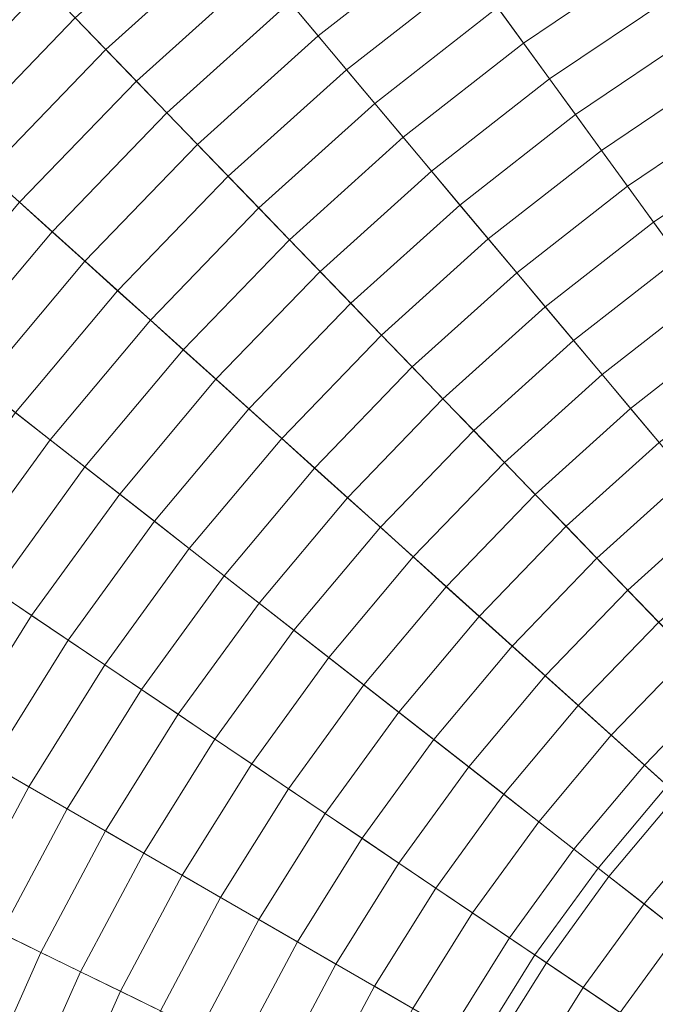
# Model space of a CAD drawing. Header units: centimetres. Extents: x -3.03 to 4.16, y -5.77 to 1.42.
# Tile 249 of 256: x -0.6 to -0.19, y -1.65 to -1.01. Entities that reach past the tile are written whole.
import ezdxf

# ---------------------------------------------------------------- set-up
doc = ezdxf.new("R2010")
doc.units = ezdxf.units.CM
doc.header["$LTSCALE"] = 2.54
doc.layers.add('Lucido design-1', color=7, linetype='Continuous')

# ---------------------------------------------------------------- blocks, each defined once
blk = doc.blocks.new('Gruppo-1')
at = {"color": 142, "linetype": 'Continuous', "lineweight": 9}
for points in [[(-0.17768, -1.50742, 36.24157), (-0.22253, -1.56086, 36.24157), (0.56504, -2.17617, 36.24157), (-0.17768, -1.50742, 36.24157)], [(-0.17768, -1.50742, 37.14882), (-0.22253, -1.56086, 37.14882), (-0.22253, -1.56086, 36.24157), (-0.17768, -1.50742, 36.24157), (-0.17768, -1.50742, 37.14882)], [(0.56504, -2.17617, 37.14882), (-0.22253, -1.56086, 37.14882), (-0.17768, -1.50742, 37.14882), (0.56504, -2.17617, 37.14882)], [(-0.22253, -1.56086, 36.24157), (-0.26353, -1.61729, 36.24157), (0.56504, -2.17617, 36.24157), (-0.22253, -1.56086, 36.24157)], [(-0.22253, -1.56086, 37.14882), (-0.26353, -1.61729, 37.14882), (-0.26353, -1.61729, 36.24157), (-0.22253, -1.56086, 36.24157), (-0.22253, -1.56086, 37.14882)], [(0.56504, -2.17617, 37.14882), (-0.26353, -1.61729, 37.14882), (-0.22253, -1.56086, 37.14882), (0.56504, -2.17617, 37.14882)], [(-0.26353, -1.61729, 36.24157), (-0.3005, -1.67645, 36.24157), (0.56504, -2.17617, 36.24157), (-0.26353, -1.61729, 36.24157)], [(-0.26353, -1.61729, 37.14882), (-0.3005, -1.67645, 37.14882), (-0.3005, -1.67645, 36.24157), (-0.26353, -1.61729, 36.24157), (-0.26353, -1.61729, 37.14882)], [(0.56504, -2.17617, 37.14882), (-0.3005, -1.67645, 37.14882), (-0.26353, -1.61729, 37.14882), (0.56504, -2.17617, 37.14882)]]:
    blk.add_polyline3d(points, dxfattribs=at)
for points in [[(-0.18316, 1.34382, 37.14766), (-0.42688, 1.28305, 37.14766), (0.56444, -2.17409, 37.14766), (0.56459, -2.17406, 37.14766)], [(-0.42688, 1.28305, 37.14766), (-0.66576, 1.20543, 37.14766), (0.5643, -2.17414, 37.14766), (0.56444, -2.17409, 37.14766)], [(-0.66576, 1.20543, 37.14766), (-0.89865, 1.11134, 37.14766), (0.56416, -2.1742, 37.14766), (0.5643, -2.17414, 37.14766)], [(-0.89865, 1.11134, 37.14766), (-1.12441, 1.00123, 37.14766), (0.56403, -2.17426, 37.14766), (0.56416, -2.1742, 37.14766)], [(-1.12441, 1.00123, 37.14766), (-1.34194, 0.87564, 37.14766), (0.56389, -2.17434, 37.14766), (0.56403, -2.17426, 37.14766)], [(-1.34194, 0.87564, 37.14766), (-1.55018, 0.73518, 37.14766), (0.56377, -2.17442, 37.14766), (0.56389, -2.17434, 37.14766)], [(-1.55018, 0.73518, 37.14766), (-1.74811, 0.58054, 37.14766), (0.56365, -2.17451, 37.14766), (0.56377, -2.17442, 37.14766)], [(-1.74811, 0.58054, 37.14766), (-1.93478, 0.41246, 37.14766), (0.56354, -2.17462, 37.14766), (0.56365, -2.17451, 37.14766)], [(-1.93478, 0.41246, 37.14766), (-2.10926, 0.23178, 37.14766), (0.56343, -2.17472, 37.14766), (0.56354, -2.17462, 37.14766)], [(-2.10926, 0.23178, 37.14766), (-2.27072, 0.03937, 37.14766), (0.56334, -2.17484, 37.14766), (0.56343, -2.17472, 37.14766)], [(-2.27072, 0.03937, 37.14766), (-2.41836, -0.16384, 37.14766), (0.56325, -2.17496, 37.14766), (0.56334, -2.17484, 37.14766)], [(-2.41836, -0.16384, 37.14766), (-2.55146, -0.37686, 37.14766), (0.56317, -2.17509, 37.14766), (0.56325, -2.17496, 37.14766)], [(-2.55146, -0.37686, 37.14766), (-2.66938, -0.59864, 37.14766), (0.5631, -2.17522, 37.14766), (0.56317, -2.17509, 37.14766)], [(-2.66938, -0.59864, 37.14766), (-2.77155, -0.8281, 37.14766), (0.56304, -2.17536, 37.14766), (0.5631, -2.17522, 37.14766)], [(-2.77155, -0.8281, 37.14766), (-2.85746, -1.06413, 37.14766), (0.56298, -2.1755, 37.14766), (0.56304, -2.17536, 37.14766)], [(-0.45944, -0.95524, 38.07388), (-0.54211, -1.02968, 38.07388), (-0.56193, -1.00916, 38.06774), (-0.47778, -0.93339, 38.06774)], [(-0.32141, -0.95607, 38.09173), (-0.40436, -1.02088, 38.09173), (-0.42273, -0.99899, 38.08588), (-0.33821, -0.93295, 38.08588)], [(-0.18864, -0.97003, 38.10867), (-0.27094, -1.02555, 38.10867), (-0.28777, -1.00237, 38.10312), (-0.20382, -0.94574, 38.10312)], [(-0.44109, -0.9771, 38.07993), (-0.52229, -1.05021, 38.07993), (-0.54211, -1.02968, 38.07388), (-0.45944, -0.95524, 38.07388)], [(-0.3046, -0.97922, 38.09747), (-0.38597, -1.04279, 38.09747), (-0.40436, -1.02088, 38.09173), (-0.32141, -0.95607, 38.09173)], [(-0.58172, -0.98866, 38.0615), (-0.66177, -1.07155, 38.0615), (-0.68293, -1.05249, 38.05515), (-0.60151, -0.96817, 38.05515)], [(-0.17345, -0.99434, 38.11412), (-0.25409, -1.04873, 38.11412), (-0.27094, -1.02555, 38.10867), (-0.18864, -0.97003, 38.10867)], [(-0.42273, -0.99899, 38.08588), (-0.50244, -1.07076, 38.08588), (-0.52229, -1.05021, 38.07993), (-0.44109, -0.9771, 38.07993)], [(-0.28777, -1.00237, 38.10312), (-0.36758, -1.06472, 38.10312), (-0.38597, -1.04279, 38.09747), (-0.3046, -0.97922, 38.09747)], [(-0.56193, -1.00916, 38.06774), (-0.64059, -1.09062, 38.06774), (-0.66177, -1.07155, 38.0615), (-0.58172, -0.98866, 38.0615)], [(-0.15825, -1.01866, 38.11948), (-0.23723, -1.07194, 38.11948), (-0.25409, -1.04873, 38.11412), (-0.17345, -0.99434, 38.11412)], [(-0.40436, -1.02088, 38.09173), (-0.48259, -1.09132, 38.09173), (-0.50244, -1.07076, 38.08588), (-0.42273, -0.99899, 38.08588)], [(-0.27094, -1.02555, 38.10867), (-0.34916, -1.08666, 38.10867), (-0.36758, -1.06472, 38.10312), (-0.28777, -1.00237, 38.10312)], [(-0.54211, -1.02968, 38.07388), (-0.61939, -1.1097, 38.07388), (-0.64059, -1.09062, 38.06774), (-0.56193, -1.00916, 38.06774)], [(-0.38597, -1.04279, 38.09747), (-0.46272, -1.11189, 38.09747), (-0.48259, -1.09132, 38.09173), (-0.40436, -1.02088, 38.09173)], [(-0.14304, -1.043, 38.12473), (-0.22036, -1.09516, 38.12473), (-0.23723, -1.07194, 38.11948), (-0.15825, -1.01866, 38.11948)], [(-0.25409, -1.04873, 38.11412), (-0.33074, -1.10862, 38.11412), (-0.34916, -1.08666, 38.10867), (-0.27094, -1.02555, 38.10867)], [(-0.52229, -1.05021, 38.07993), (-0.59818, -1.1288, 38.07993), (-0.61939, -1.1097, 38.07388), (-0.54211, -1.02968, 38.07388)], [(-0.36758, -1.06472, 38.10312), (-0.44283, -1.13248, 38.10312), (-0.46272, -1.11189, 38.09747), (-0.38597, -1.04279, 38.09747)], [(-0.12782, -1.06736, 38.12988), (-0.20348, -1.11839, 38.12988), (-0.22036, -1.09516, 38.12473), (-0.14304, -1.043, 38.12473)], [(-0.50244, -1.07076, 38.08588), (-0.57695, -1.14791, 38.08588), (-0.59818, -1.1288, 38.07993), (-0.52229, -1.05021, 38.07993)], [(-0.23723, -1.07194, 38.11948), (-0.3123, -1.13059, 38.11948), (-0.33074, -1.10862, 38.11412), (-0.25409, -1.04873, 38.11412)], [(-2.85746, -1.06413, 37.14766), (-2.92669, -1.30558, 37.14766), (0.56294, -2.17565, 37.14766), (0.56298, -2.1755, 37.14766)], [(-0.34916, -1.08666, 38.10867), (-0.42294, -1.15309, 38.10867), (-0.44283, -1.13248, 38.10312), (-0.36758, -1.06472, 38.10312)], [(-0.48259, -1.09132, 38.09173), (-0.55571, -1.16704, 38.09173), (-0.57695, -1.14791, 38.08588), (-0.50244, -1.07076, 38.08588)], [(-0.22036, -1.09516, 38.12473), (-0.29386, -1.15258, 38.12473), (-0.3123, -1.13059, 38.11948), (-0.23723, -1.07194, 38.11948)], [(-0.1126, -1.09172, 38.13493), (-0.18659, -1.14164, 38.13493), (-0.20348, -1.11839, 38.12988), (-0.12782, -1.06736, 38.12988)], [(-0.46272, -1.11189, 38.09747), (-0.53446, -1.18618, 38.09747), (-0.55571, -1.16704, 38.09173), (-0.48259, -1.09132, 38.09173)], [(-0.33074, -1.10862, 38.11412), (-0.40303, -1.17371, 38.11412), (-0.42294, -1.15309, 38.10867), (-0.34916, -1.08666, 38.10867)], [(-0.09736, -1.11611, 38.13989), (-0.16969, -1.1649, 38.13989), (-0.18659, -1.14164, 38.13493), (-0.1126, -1.09172, 38.13493)], [(-0.20348, -1.11839, 38.12988), (-0.2754, -1.17457, 38.12988), (-0.29386, -1.15258, 38.12473), (-0.22036, -1.09516, 38.12473)], [(-0.3123, -1.13059, 38.11948), (-0.3831, -1.19434, 38.11948), (-0.40303, -1.17371, 38.11412), (-0.33074, -1.10862, 38.11412)], [(-0.44283, -1.13248, 38.10312), (-0.51318, -1.20533, 38.10312), (-0.53446, -1.18618, 38.09747), (-0.46272, -1.11189, 38.09747)], [(-0.18659, -1.14164, 38.13493), (-0.25693, -1.19659, 38.13493), (-0.2754, -1.17457, 38.12988), (-0.20348, -1.11839, 38.12988)], [(-0.57695, -1.14791, 38.08588), (-0.6459, -1.23008, 38.08588), (-0.66841, -1.21249, 38.07993), (-0.59818, -1.1288, 38.07993)], [(-0.29386, -1.15258, 38.12473), (-0.36317, -1.21498, 38.12473), (-0.3831, -1.19434, 38.11948), (-0.3123, -1.13059, 38.11948)], [(-0.42294, -1.15309, 38.10867), (-0.4919, -1.2245, 38.10867), (-0.51318, -1.20533, 38.10312), (-0.44283, -1.13248, 38.10312)], [(-0.16969, -1.1649, 38.13989), (-0.23845, -1.21861, 38.13989), (-0.25693, -1.19659, 38.13493), (-0.18659, -1.14164, 38.13493)], [(-0.55571, -1.16704, 38.09173), (-0.62338, -1.24768, 38.09173), (-0.6459, -1.23008, 38.08588), (-0.57695, -1.14791, 38.08588)], [(-0.40303, -1.17371, 38.11412), (-0.4706, -1.24368, 38.11412), (-0.4919, -1.2245, 38.10867), (-0.42294, -1.15309, 38.10867)], [(-0.2754, -1.17457, 38.12988), (-0.34322, -1.23564, 38.12988), (-0.36317, -1.21498, 38.12473), (-0.29386, -1.15258, 38.12473)], [(-0.53446, -1.18618, 38.09747), (-0.60084, -1.26529, 38.09747), (-0.62338, -1.24768, 38.09173), (-0.55571, -1.16704, 38.09173)], [(-0.15278, -1.18817, 38.14474), (-0.21995, -1.24065, 38.14474), (-0.23845, -1.21861, 38.13989), (-0.16969, -1.1649, 38.13989)], [(-0.3831, -1.19434, 38.11948), (-0.44928, -1.26287, 38.11948), (-0.4706, -1.24368, 38.11412), (-0.40303, -1.17371, 38.11412)], [(-0.25693, -1.19659, 38.13493), (-0.32326, -1.25631, 38.13493), (-0.34322, -1.23564, 38.12988), (-0.2754, -1.17457, 38.12988)], [(-0.51318, -1.20533, 38.10312), (-0.57828, -1.28291, 38.10312), (-0.60084, -1.26529, 38.09747), (-0.53446, -1.18618, 38.09747)], [(-0.13586, -1.21146, 38.14949), (-0.20145, -1.2627, 38.14949), (-0.21995, -1.24065, 38.14474), (-0.15278, -1.18817, 38.14474)], [(-0.36317, -1.21498, 38.12473), (-0.42796, -1.28207, 38.12473), (-0.44928, -1.26287, 38.11948), (-0.3831, -1.19434, 38.11948)], [(-0.23845, -1.21861, 38.13989), (-0.30328, -1.27699, 38.13989), (-0.32326, -1.25631, 38.13493), (-0.25693, -1.19659, 38.13493)], [(-0.4919, -1.2245, 38.10867), (-0.55571, -1.30055, 38.10867), (-0.57828, -1.28291, 38.10312), (-0.51318, -1.20533, 38.10312)], [(-0.11893, -1.23476, 38.15415), (-0.18294, -1.28477, 38.15415), (-0.20145, -1.2627, 38.14949), (-0.13586, -1.21146, 38.14949)], [(-0.34322, -1.23564, 38.12988), (-0.40661, -1.30129, 38.12988), (-0.42796, -1.28207, 38.12473), (-0.36317, -1.21498, 38.12473)], [(-0.21995, -1.24065, 38.14474), (-0.2833, -1.29769, 38.14474), (-0.30328, -1.27699, 38.13989), (-0.23845, -1.21861, 38.13989)], [(-0.4706, -1.24368, 38.11412), (-0.53312, -1.31819, 38.11412), (-0.55571, -1.30055, 38.10867), (-0.4919, -1.2245, 38.10867)], [(-0.32326, -1.25631, 38.13493), (-0.38526, -1.32052, 38.13493), (-0.40661, -1.30129, 38.12988), (-0.34322, -1.23564, 38.12988)], [(-0.44928, -1.26287, 38.11948), (-0.51052, -1.33585, 38.11948), (-0.53312, -1.31819, 38.11412), (-0.4706, -1.24368, 38.11412)], [(-0.20145, -1.2627, 38.14949), (-0.2633, -1.3184, 38.14949), (-0.2833, -1.29769, 38.14474), (-0.21995, -1.24065, 38.14474)], [(-0.30328, -1.27699, 38.13989), (-0.36389, -1.33976, 38.13989), (-0.38526, -1.32052, 38.13493), (-0.32326, -1.25631, 38.13493)], [(-0.42796, -1.28207, 38.12473), (-0.48791, -1.35352, 38.12473), (-0.51052, -1.33585, 38.11948), (-0.44928, -1.26287, 38.11948)], [(-0.18294, -1.28477, 38.15415), (-0.24329, -1.33911, 38.15415), (-0.2633, -1.3184, 38.14949), (-0.20145, -1.2627, 38.14949)], [(-0.57828, -1.28291, 38.10312), (-0.6378, -1.36484, 38.10312), (-0.66153, -1.34883, 38.09747), (-0.60084, -1.26529, 38.09747)], [(-0.2833, -1.29769, 38.14474), (-0.34251, -1.35901, 38.14474), (-0.36389, -1.33976, 38.13989), (-0.30328, -1.27699, 38.13989)], [(-0.55571, -1.30055, 38.10867), (-0.61406, -1.38086, 38.10867), (-0.6378, -1.36484, 38.10312), (-0.57828, -1.28291, 38.10312)], [(-0.40661, -1.30129, 38.12988), (-0.46528, -1.3712, 38.12988), (-0.48791, -1.35352, 38.12473), (-0.42796, -1.28207, 38.12473)], [(-0.16441, -1.30684, 38.1587), (-0.22328, -1.35985, 38.1587), (-0.24329, -1.33911, 38.15415), (-0.18294, -1.28477, 38.15415)], [(-0.53312, -1.31819, 38.11412), (-0.5903, -1.39689, 38.11412), (-0.61406, -1.38086, 38.10867), (-0.55571, -1.30055, 38.10867)], [(-0.38526, -1.32052, 38.13493), (-0.44263, -1.38889, 38.13493), (-0.46528, -1.3712, 38.12988), (-0.40661, -1.30129, 38.12988)], [(-0.2633, -1.3184, 38.14949), (-0.32112, -1.37827, 38.14949), (-0.34251, -1.35901, 38.14474), (-0.2833, -1.29769, 38.14474)], [(-2.92669, -1.30558, 37.14766), (-2.97891, -1.55128, 37.14766), (0.56291, -2.17579, 37.14766), (0.56294, -2.17565, 37.14766)], [(-0.14588, -1.32893, 38.16315), (-0.20325, -1.38059, 38.16315), (-0.22328, -1.35985, 38.1587), (-0.16441, -1.30684, 38.1587)], [(-0.51052, -1.33585, 38.11948), (-0.56652, -1.41292, 38.11948), (-0.5903, -1.39689, 38.11412), (-0.53312, -1.31819, 38.11412)], [(-0.36389, -1.33976, 38.13989), (-0.41997, -1.40659, 38.13989), (-0.44263, -1.38889, 38.13493), (-0.38526, -1.32052, 38.13493)], [(-0.24329, -1.33911, 38.15415), (-0.29972, -1.39754, 38.15415), (-0.32112, -1.37827, 38.14949), (-0.2633, -1.3184, 38.14949)], [(-0.12733, -1.35103, 38.16751), (-0.18321, -1.40134, 38.16751), (-0.20325, -1.38059, 38.16315), (-0.14588, -1.32893, 38.16315)], [(-0.48791, -1.35352, 38.12473), (-0.54273, -1.42897, 38.12473), (-0.56652, -1.41292, 38.11948), (-0.51052, -1.33585, 38.11948)], [(-0.34251, -1.35901, 38.14474), (-0.3973, -1.4243, 38.14474), (-0.41997, -1.40659, 38.13989), (-0.36389, -1.33976, 38.13989)], [(-0.22328, -1.35985, 38.1587), (-0.2783, -1.41682, 38.1587), (-0.29972, -1.39754, 38.15415), (-0.24329, -1.33911, 38.15415)], [(-0.46528, -1.3712, 38.12988), (-0.51892, -1.44503, 38.12988), (-0.54273, -1.42897, 38.12473), (-0.48791, -1.35352, 38.12473)], [(-0.32112, -1.37827, 38.14949), (-0.37462, -1.44203, 38.14949), (-0.3973, -1.4243, 38.14474), (-0.34251, -1.35901, 38.14474)], [(-0.20325, -1.38059, 38.16315), (-0.25687, -1.43612, 38.16315), (-0.2783, -1.41682, 38.1587), (-0.22328, -1.35985, 38.1587)], [(-0.44263, -1.38889, 38.13493), (-0.4951, -1.4611, 38.13493), (-0.51892, -1.44503, 38.12988), (-0.46528, -1.3712, 38.12988)], [(-0.29972, -1.39754, 38.15415), (-0.35192, -1.45976, 38.15415), (-0.37462, -1.44203, 38.14949), (-0.32112, -1.37827, 38.14949)], [(-0.5903, -1.39689, 38.11412), (-0.64184, -1.47938, 38.11412), (-0.66666, -1.46505, 38.10867), (-0.61406, -1.38086, 38.10867)], [(-0.18321, -1.40134, 38.16751), (-0.23543, -1.45542, 38.16751), (-0.25687, -1.43612, 38.16315), (-0.20325, -1.38059, 38.16315)], [(-0.41997, -1.40659, 38.13989), (-0.47126, -1.47718, 38.13989), (-0.4951, -1.4611, 38.13493), (-0.44263, -1.38889, 38.13493)], [(-0.56652, -1.41292, 38.11948), (-0.617, -1.49372, 38.11948), (-0.64184, -1.47938, 38.11412), (-0.5903, -1.39689, 38.11412)], [(-0.2783, -1.41682, 38.1587), (-0.32921, -1.4775, 38.1587), (-0.35192, -1.45976, 38.15415), (-0.29972, -1.39754, 38.15415)], [(-0.16315, -1.4221, 38.17176), (-0.21398, -1.47474, 38.17176), (-0.23543, -1.45542, 38.16751), (-0.18321, -1.40134, 38.16751)], [(-0.3973, -1.4243, 38.14474), (-0.44741, -1.49327, 38.14474), (-0.47126, -1.47718, 38.13989), (-0.41997, -1.40659, 38.13989)], [(-0.54273, -1.42897, 38.12473), (-0.59215, -1.50807, 38.12473), (-0.617, -1.49372, 38.11948), (-0.56652, -1.41292, 38.11948)], [(-0.25687, -1.43612, 38.16315), (-0.30649, -1.49525, 38.16315), (-0.32921, -1.4775, 38.1587), (-0.2783, -1.41682, 38.1587)], [(-0.37462, -1.44203, 38.14949), (-0.42354, -1.50936, 38.14949), (-0.44741, -1.49327, 38.14474), (-0.3973, -1.4243, 38.14474)], [(-0.14309, -1.44288, 38.17591), (-0.19252, -1.49406, 38.17591), (-0.21398, -1.47474, 38.17176), (-0.16315, -1.4221, 38.17176)], [(-0.51892, -1.44503, 38.12988), (-0.56728, -1.52243, 38.12988), (-0.59215, -1.50807, 38.12473), (-0.54273, -1.42897, 38.12473)], [(-0.23543, -1.45542, 38.16751), (-0.28376, -1.51302, 38.16751), (-0.30649, -1.49525, 38.16315), (-0.25687, -1.43612, 38.16315)], [(-0.35192, -1.45976, 38.15415), (-0.39966, -1.52547, 38.15415), (-0.42354, -1.50936, 38.14949), (-0.37462, -1.44203, 38.14949)], [(-0.12302, -1.46366, 38.17997), (-0.17105, -1.51339, 38.17997), (-0.19252, -1.49406, 38.17591), (-0.14309, -1.44288, 38.17591)], [(-0.4951, -1.4611, 38.13493), (-0.54239, -1.53679, 38.13493), (-0.56728, -1.52243, 38.12988), (-0.51892, -1.44503, 38.12988)], [(-0.21398, -1.47474, 38.17176), (-0.26101, -1.53079, 38.17176), (-0.28376, -1.51302, 38.16751), (-0.23543, -1.45542, 38.16751)], [(-0.47126, -1.47718, 38.13989), (-0.51749, -1.55117, 38.13989), (-0.54239, -1.53679, 38.13493), (-0.4951, -1.4611, 38.13493)], [(-0.32921, -1.4775, 38.1587), (-0.37577, -1.54158, 38.1587), (-0.39966, -1.52547, 38.15415), (-0.35192, -1.45976, 38.15415)], [(-0.19252, -1.49406, 38.17591), (-0.23826, -1.54857, 38.17591), (-0.26101, -1.53079, 38.17176), (-0.21398, -1.47474, 38.17176)], [(-0.44741, -1.49327, 38.14474), (-0.49258, -1.56555, 38.14474), (-0.51749, -1.55117, 38.13989), (-0.47126, -1.47718, 38.13989)], [(-0.30649, -1.49525, 38.16315), (-0.35187, -1.55771, 38.16315), (-0.37577, -1.54158, 38.1587), (-0.32921, -1.4775, 38.1587)], [(-0.59215, -1.50807, 38.12473), (-0.63593, -1.59042, 38.12473), (-0.66173, -1.57783, 38.11948), (-0.617, -1.49372, 38.11948)], [(-0.42354, -1.50936, 38.14949), (-0.46765, -1.57995, 38.14949), (-0.49258, -1.56555, 38.14474), (-0.44741, -1.49327, 38.14474)], [(-0.17105, -1.51339, 38.17997), (-0.21549, -1.56635, 38.17997), (-0.23826, -1.54857, 38.17591), (-0.19252, -1.49406, 38.17591)], [(-0.28376, -1.51302, 38.16751), (-0.32795, -1.57384, 38.16751), (-0.35187, -1.55771, 38.16315), (-0.30649, -1.49525, 38.16315)], [(-0.56728, -1.52243, 38.12988), (-0.61012, -1.603, 38.12988), (-0.63593, -1.59042, 38.12473), (-0.59215, -1.50807, 38.12473)], [(-0.39966, -1.52547, 38.15415), (-0.4427, -1.59435, 38.15415), (-0.46765, -1.57995, 38.14949), (-0.42354, -1.50936, 38.14949)], [(-0.26101, -1.53079, 38.17176), (-0.30402, -1.58998, 38.17176), (-0.32795, -1.57384, 38.16751), (-0.28376, -1.51302, 38.16751)], [(-0.14957, -1.53274, 38.18392), (-0.19271, -1.58415, 38.18392), (-0.21549, -1.56635, 38.17997), (-0.17105, -1.51339, 38.17997)], [(-0.54239, -1.53679, 38.13493), (-0.5843, -1.6156, 38.13493), (-0.61012, -1.603, 38.12988), (-0.56728, -1.52243, 38.12988)], [(-0.37577, -1.54158, 38.1587), (-0.41775, -1.60876, 38.1587), (-0.4427, -1.59435, 38.15415), (-0.39966, -1.52547, 38.15415)], [(-0.23826, -1.54857, 38.17591), (-0.28008, -1.60613, 38.17591), (-0.30402, -1.58998, 38.17176), (-0.26101, -1.53079, 38.17176)], [(-0.12807, -1.55209, 38.18777), (-0.16992, -1.60196, 38.18777), (-0.19271, -1.58415, 38.18392), (-0.14957, -1.53274, 38.18392)], [(-0.51749, -1.55117, 38.13989), (-0.55845, -1.62821, 38.13989), (-0.5843, -1.6156, 38.13493), (-0.54239, -1.53679, 38.13493)], [(-0.35187, -1.55771, 38.16315), (-0.39278, -1.62317, 38.16315), (-0.41775, -1.60876, 38.1587), (-0.37577, -1.54158, 38.1587)], [(-2.97891, -1.55128, 37.14766), (-3.01387, -1.80001, 37.14766), (0.56289, -2.17594, 37.14766), (0.56291, -2.17579, 37.14766)], [(-0.49258, -1.56555, 38.14474), (-0.5326, -1.64082, 38.14474), (-0.55845, -1.62821, 38.13989), (-0.51749, -1.55117, 38.13989)], [(-0.21549, -1.56635, 38.17997), (-0.25613, -1.62229, 38.17997), (-0.28008, -1.60613, 38.17591), (-0.23826, -1.54857, 38.17591)], [(-0.32795, -1.57384, 38.16751), (-0.36779, -1.6376, 38.16751), (-0.39278, -1.62317, 38.16315), (-0.35187, -1.55771, 38.16315)], [(-0.46765, -1.57995, 38.14949), (-0.50672, -1.65344, 38.14949), (-0.5326, -1.64082, 38.14474), (-0.49258, -1.56555, 38.14474)], [(-0.19271, -1.58415, 38.18392), (-0.23216, -1.63845, 38.18392), (-0.25613, -1.62229, 38.17997), (-0.21549, -1.56635, 38.17997)], [(-0.30402, -1.58998, 38.17176), (-0.34279, -1.65203, 38.17176), (-0.36779, -1.6376, 38.16751), (-0.32795, -1.57384, 38.16751)], [(-0.4427, -1.59435, 38.15415), (-0.48084, -1.66606, 38.15415), (-0.50672, -1.65344, 38.14949), (-0.46765, -1.57995, 38.14949)], [(-0.16992, -1.60196, 38.18777), (-0.20818, -1.65462, 38.18777), (-0.23216, -1.63845, 38.18392), (-0.19271, -1.58415, 38.18392)], [(-0.28008, -1.60613, 38.17591), (-0.31778, -1.66647, 38.17591), (-0.34279, -1.65203, 38.17176), (-0.30402, -1.58998, 38.17176)], [(-0.41775, -1.60876, 38.1587), (-0.45493, -1.6787, 38.1587), (-0.48084, -1.66606, 38.15415), (-0.4427, -1.59435, 38.15415)], [(-0.5843, -1.6156, 38.13493), (-0.6206, -1.69714, 38.13493), (-0.64724, -1.68638, 38.12988), (-0.61012, -1.603, 38.12988)], [(-0.14712, -1.61977, 38.19153), (-0.1842, -1.6708, 38.19153), (-0.20818, -1.65462, 38.18777), (-0.16992, -1.60196, 38.18777)], [(-0.39278, -1.62317, 38.16315), (-0.42902, -1.69134, 38.16315), (-0.45493, -1.6787, 38.1587), (-0.41775, -1.60876, 38.1587)], [(-0.25613, -1.62229, 38.17997), (-0.29276, -1.68092, 38.17997), (-0.31778, -1.66647, 38.17591), (-0.28008, -1.60613, 38.17591)], [(-0.55845, -1.62821, 38.13989), (-0.59394, -1.70791, 38.13989), (-0.6206, -1.69714, 38.13493), (-0.5843, -1.6156, 38.13493)], [(-0.23216, -1.63845, 38.18392), (-0.26773, -1.69537, 38.18392), (-0.29276, -1.68092, 38.17997), (-0.25613, -1.62229, 38.17997)], [(-0.5326, -1.64082, 38.14474), (-0.56727, -1.71869, 38.14474), (-0.59394, -1.70791, 38.13989), (-0.55845, -1.62821, 38.13989)], [(-0.36779, -1.6376, 38.16751), (-0.40309, -1.70398, 38.16751), (-0.42902, -1.69134, 38.16315), (-0.39278, -1.62317, 38.16315)], [(-0.50672, -1.65344, 38.14949), (-0.54058, -1.72947, 38.14949), (-0.56727, -1.71869, 38.14474), (-0.5326, -1.64082, 38.14474)], [(-0.34279, -1.65203, 38.17176), (-0.37715, -1.71664, 38.17176), (-0.40309, -1.70398, 38.16751), (-0.36779, -1.6376, 38.16751)], [(-0.20818, -1.65462, 38.18777), (-0.24268, -1.70983, 38.18777), (-0.26773, -1.69537, 38.18392), (-0.23216, -1.63845, 38.18392)]]:
    blk.add_3dface(points, dxfattribs=at)

msp = doc.modelspace()

# ---------------------------------------------------------------- block references
at = {"layer": 'Lucido design-1', "color": 7}
msp.add_blockref('Gruppo-1', (0, 0), dxfattribs=at)

doc.saveas('drawing.dxf')
